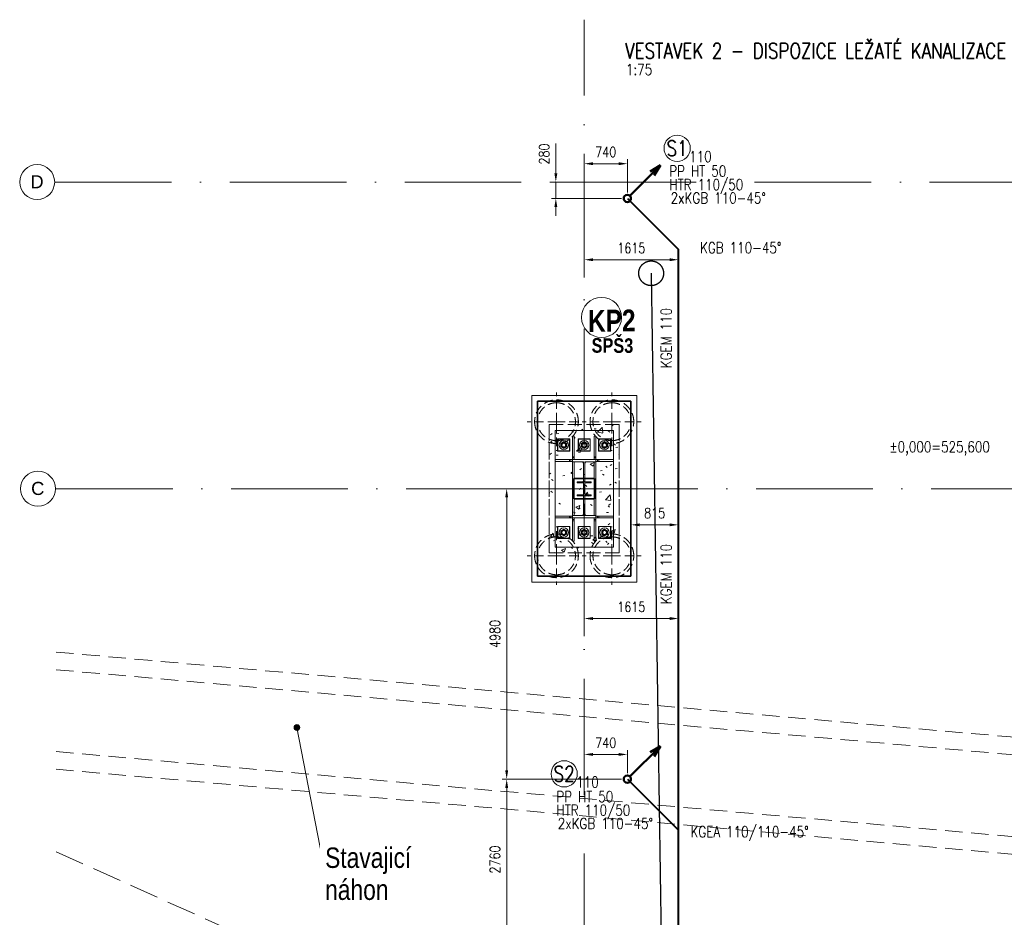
# Model space of a CAD drawing. Header units: millimetres. Extents: x -34728 to 839610, y -480656 to 464976.
# Tile 31 of 69: x 114709 to 131590, y -20794 to -5398. Entities that reach past the tile are written whole.
import ezdxf
from ezdxf.enums import TextEntityAlignment as Align

# ---------------------------------------------------------------- set-up
doc = ezdxf.new("R2010")
doc.units = ezdxf.units.MM
for name, pattern in [('IMPORT-A_CARA_07', [700, 500, -200]), ('IMPORT-KANVPOVO', [2000, 700, -650, 0, -650]), ('Rebar Cover Lines', [320.04, 160.02, -160.02]), ('Skryté 1_5', [220, 150, -70]), ('ČERCHOVANÁ', [25.4, 12.7, -6.35, 0, -6.35]), ('Čerchovaná 20mm', [3000, 2000, -500, 0, -500]), ('Čárka', [635, 317.5, -317.5]), ('Čárkovaná 3mm_mezera 1_5', [450, 300, -150])]:
    doc.linetypes.add(name, pattern=pattern)
doc.layers.get('0').update_dxf_attribs({"color": 9})
doc.layers.get('Defpoints').update_dxf_attribs({"color": 140})
for name, color, linetype, lineweight in [('!KANAL TRASA', 160, 'G_POTR_627_PN', 30), ('05_ŠRAFY', 253, 'Continuous', 9), ('06_KÓTY', 9, 'Continuous', 9), ('09_SANITA', 5, 'Continuous', 9), ('11542_003_OK-HALA_TaO-1_ET_R01_AciS_2025-04-14_sloupy_dwg', 9, 'Continuous', 9), ('_KANAL TRASA 1', 10, 'IMPORT-KANVPOVO', 70), ('CA_NEVHRA', 9, 'Skryté 1_5', 9), ('CA_OSY', 9, 'ČERCHOVANÁ', 9), ('CA_POHHRA25', 9, 'Continuous', 13), ('CA_TEXT25', 9, 'Continuous', 9), ('CA_TEXT35', 9, 'Continuous', 9), ('CA_ZAKLADY25', 9, 'Continuous', 18), ('CKBUBLINY', 6, 'Continuous', 18), ('Konstrukční přípoje', 253, 'Continuous', 18), ('PL_KANAL', 240, 'Continuous', 40), ('PL_Z-stoupacky2', 2, 'Continuous', 50), ('SS_HALA_TaO-SLOUP', 9, 'Continuous', 9), ('TEXT25', 3, 'Continuous', 25), ('TEXT35', 1, 'Continuous', 35)]:
    doc.layers.add(name, color=color, linetype=linetype, lineweight=lineweight)
doc.styles.add('Arial_1', font='arial.ttf', dxfattribs={"height": 450})
doc.styles.add('Arial_3.5', font='arial.ttf', dxfattribs={"height": 3.5})
doc.styles.add('Arial_5', font='arial.ttf', dxfattribs={"width": 0.8, "height": 350})
doc.styles.add('ROMANS', font='romans', dxfattribs={"width": 0.8})
doc.linetypes.add('G_POTR_627_PN', pattern='A,0.5,-1,2,-6.5,[9,hpfmlin.shx,S=1,R=0,X=0,Y=0],-6.5,2,-1,0.5', length=20)
doc.dimstyles.new('T-50_(3.5)', dxfattribs={"dimscale": 50, "dimtxt": 3.5, "dimasz": 3, "dimexe": 1.5, "dimexo": 2, "dimgap": 0, "dimtad": 0, "dimdec": 1, "dimrnd": 1, "dimtxsty": 'ROMANS', "dimcen": 3, "dimclrd": 256, "dimclre": 256, "dimclrt": 256, "dimadec": 1, "dimazin": 2, "dimtfac": 0.714286, "dimtdec": 1, "dimtmove": 0, "dimatfit": 3, "dimldrblk": 'DOTSMALL', "dimfxl": 1, "dimtvp": 1.142857, "dimtolj": 1, "dimlwd": -1, "dimlwe": -1, "dimarcsym": 0})

# ---------------------------------------------------------------- blocks, each defined once
blk = doc.blocks.new('A$C1F353BCB')
at = {"layer": 'PL_Z-stoupacky2', "linetype": 'ByBlock', "ltscale": 10}
for p, q in [((-44, -44), (-567, -567)), ((-461, -390), (-567, -567)), ((-567, -567), (-390, -461))]:
    blk.add_line(p, q, dxfattribs=at)
blk.add_circle((0, 0), 62.5, dxfattribs=at)
blk = doc.blocks.new('*D186')
at = {"layer": '06_KÓTY', "transparency": 16777216}
for p, q in [((124387, -8363), (124387, -7793)), ((124977, -7868), (124537, -7868)), ((125127, -8363), (125127, -7793))]:
    blk.add_line(p, q, dxfattribs=at)
at = {"layer": '06_KÓTY', "lineweight": 35, "transparency": 16777216}
for points in [[(124537, -7843), (124537, -7893), (124387, -7868)], [(124977, -7843), (124977, -7893), (125127, -7868)]]:
    blk.add_solid(points, dxfattribs=at)
at = {"layer": 'Defpoints', "color": 0, "lineweight": 35, "transparency": 16777216}
for p in [(124387, -7868), (124387, -8463), (125127, -8463)]:
    blk.add_point(p, dxfattribs=at)
at = {"layer": '06_KÓTY', "transparency": 16777216, "insert": (124757, -7668), "char_height": 175, "attachment_point": 5, "style": 'ROMANS'}
blk.add_mtext('\\A1;740', dxfattribs=at)
blk = doc.blocks.new('_DotSmall')
at = {"color": 0, "linetype": 'ByBlock', "const_width": 0.5}
blk.add_lwpolyline([(-0.0625, 0, 1), (0.0625, 0, 1)], format="xyb", close=True, dxfattribs=at)
blk = doc.blocks.new('*D187')
at = {"layer": '06_KÓTY', "transparency": 16777216}
for p, q in [((123901, -8033), (123901, -7523)), ((125027, -8183), (123826, -8183)), ((123901, -8463), (123901, -8183)), ((125027, -8463), (123826, -8463)), ((123901, -8613), (123901, -8763))]:
    blk.add_line(p, q, dxfattribs=at)
at = {"layer": '06_KÓTY', "lineweight": 35, "transparency": 16777216}
for points in [[(123876, -8033), (123926, -8033), (123901, -8183)], [(123876, -8613), (123926, -8613), (123901, -8463)]]:
    blk.add_solid(points, dxfattribs=at)
at = {"layer": 'Defpoints', "color": 0, "lineweight": 35, "transparency": 16777216}
for p in [(123901, -8183), (125127, -8183), (125127, -8463)]:
    blk.add_point(p, dxfattribs=at)
at = {"layer": '06_KÓTY', "transparency": 16777216, "insert": (123701, -7703), "char_height": 175, "attachment_point": 5, "rotation": 90, "style": 'ROMANS'}
blk.add_mtext('\\A1;280', dxfattribs=at)
blk = doc.blocks.new('*D188')
at = {"layer": '06_KÓTY', "transparency": 16777216}
for p, q in [((124387, -9821), (124387, -9440)), ((126002, -9821), (126002, -9440)), ((125852, -9515), (124537, -9515))]:
    blk.add_line(p, q, dxfattribs=at)
at = {"layer": '06_KÓTY', "lineweight": 35, "transparency": 16777216}
for points in [[(124537, -9490), (124537, -9540), (124387, -9515)], [(125852, -9490), (125852, -9540), (126002, -9515)]]:
    blk.add_solid(points, dxfattribs=at)
at = {"layer": 'Defpoints', "color": 0, "lineweight": 35, "transparency": 16777216}
for p in [(124387, -9515), (124387, -9921), (126002, -9921)]:
    blk.add_point(p, dxfattribs=at)
at = {"layer": '06_KÓTY', "transparency": 16777216, "insert": (125194, -9315), "char_height": 175, "attachment_point": 5, "style": 'ROMANS'}
blk.add_mtext('\\A1;1615', dxfattribs=at)
blk = doc.blocks.new('*D189')
at = {"layer": '06_KÓTY', "transparency": 16777216}
for p, q in [((124387, -15974), (124387, -15594)), ((125852, -15669), (124537, -15669)), ((126002, -15974), (126002, -15594))]:
    blk.add_line(p, q, dxfattribs=at)
at = {"layer": '06_KÓTY', "lineweight": 35, "transparency": 16777216}
for points in [[(124537, -15644), (124537, -15694), (124387, -15669)], [(125852, -15644), (125852, -15694), (126002, -15669)]]:
    blk.add_solid(points, dxfattribs=at)
at = {"layer": 'Defpoints', "color": 0, "lineweight": 35, "transparency": 16777216}
for p in [(124387, -15669), (124387, -16074), (126002, -16074)]:
    blk.add_point(p, dxfattribs=at)
at = {"layer": '06_KÓTY', "transparency": 16777216, "insert": (125194, -15469), "char_height": 175, "attachment_point": 5, "style": 'ROMANS'}
blk.add_mtext('\\A1;1615', dxfattribs=at)
blk = doc.blocks.new('*D190')
at = {"layer": '06_KÓTY', "transparency": 16777216}
for p, q in [((125187, -14052), (125187, -13987)), ((126002, -14052), (126002, -13987)), ((125337, -14062), (125852, -14062))]:
    blk.add_line(p, q, dxfattribs=at)
at = {"layer": '06_KÓTY', "lineweight": 35, "transparency": 16777216}
for points in [[(125337, -14037), (125337, -14087), (125187, -14062)], [(125852, -14037), (125852, -14087), (126002, -14062)]]:
    blk.add_solid(points, dxfattribs=at)
at = {"layer": 'Defpoints', "color": 0, "lineweight": 35, "transparency": 16777216}
for p in [(125187, -14152), (126002, -14062), (126002, -14152)]:
    blk.add_point(p, dxfattribs=at)
at = {"layer": '06_KÓTY', "transparency": 16777216, "insert": (125594, -13862), "char_height": 175, "attachment_point": 5, "style": 'ROMANS'}
blk.add_mtext('\\A1;815', dxfattribs=at)
blk = doc.blocks.new('*D191')
at = {"layer": '06_KÓTY', "transparency": 16777216}
for p, q in [((124387, -18324), (124387, -17925)), ((124977, -18000), (124537, -18000)), ((125127, -18324), (125127, -17925))]:
    blk.add_line(p, q, dxfattribs=at)
at = {"layer": '06_KÓTY', "lineweight": 35, "transparency": 16777216}
for points in [[(124537, -17975), (124537, -18025), (124387, -18000)], [(124977, -17975), (124977, -18025), (125127, -18000)]]:
    blk.add_solid(points, dxfattribs=at)
at = {"layer": 'Defpoints', "color": 0, "lineweight": 35, "transparency": 16777216}
for p in [(124387, -18000), (124387, -18424), (125127, -18424)]:
    blk.add_point(p, dxfattribs=at)
at = {"layer": '06_KÓTY', "transparency": 16777216, "insert": (124757, -17800), "char_height": 175, "attachment_point": 5, "style": 'ROMANS'}
blk.add_mtext('\\A1;740', dxfattribs=at)
blk = doc.blocks.new('*D196')
at = {"layer": '06_KÓTY', "transparency": 16777216}
for p, q in [((125027, -13443), (122983, -13443)), ((123058, -18273), (123058, -13593)), ((125027, -18423), (122983, -18423))]:
    blk.add_line(p, q, dxfattribs=at)
at = {"layer": '06_KÓTY', "lineweight": 35, "transparency": 16777216}
for points in [[(123033, -13593), (123083, -13593), (123058, -13443)], [(123033, -18273), (123083, -18273), (123058, -18423)]]:
    blk.add_solid(points, dxfattribs=at)
at = {"layer": 'Defpoints', "color": 0, "lineweight": 35, "transparency": 16777216}
for p in [(123058, -13443), (125127, -13443), (125127, -18423)]:
    blk.add_point(p, dxfattribs=at)
at = {"layer": '06_KÓTY', "transparency": 16777216, "insert": (122858, -15933), "char_height": 175, "attachment_point": 5, "rotation": 90, "style": 'ROMANS'}
blk.add_mtext('\\A1;4980', dxfattribs=at)
blk = doc.blocks.new('*D197')
at = {"layer": '06_KÓTY', "transparency": 16777216}
for p, q in [((125027, -18423), (122983, -18423)), ((123058, -18573), (123058, -21033)), ((125027, -21183), (122983, -21183))]:
    blk.add_line(p, q, dxfattribs=at)
at = {"layer": '06_KÓTY', "lineweight": 35, "transparency": 16777216}
for points in [[(123033, -18573), (123083, -18573), (123058, -18423)], [(123033, -21033), (123083, -21033), (123058, -21183)]]:
    blk.add_solid(points, dxfattribs=at)
at = {"layer": 'Defpoints', "color": 0, "lineweight": 35, "transparency": 16777216}
for p in [(125127, -18423), (123058, -21183), (125127, -21183)]:
    blk.add_point(p, dxfattribs=at)
at = {"layer": '06_KÓTY', "transparency": 16777216, "insert": (122858, -19803), "char_height": 175, "attachment_point": 5, "rotation": 90, "style": 'ROMANS'}
blk.add_mtext('\\A1;2760', dxfattribs=at)
blk = doc.blocks.new('pilota 600 mm - D_750_650-V3-ZÁKLADY HALY _ DPS')
at = {"layer": 'CA_NEVHRA'}
for p, q in [((0, 0), (0, 500)), ((0, 0), (-500, 0)), ((0, 0), (0, -50)), ((0, 0), (500, 0)), ((0, -50), (0, -500))]:
    blk.add_line(p, q, dxfattribs=at)
blk = doc.blocks.new('pilota 600 mm - D_750_650-V4-ZÁKLADY HALY _ DPS')
at = {"layer": 'CA_NEVHRA'}
for p, q in [((0, 50), (0, 500)), ((0, 0), (0, 50)), ((0, 0), (-500, 0)), ((0, 0), (500, 0)), ((0, 0), (0, -500))]:
    blk.add_line(p, q, dxfattribs=at)
blk = doc.blocks.new('M_Šroub HPM-E - 64_E-1759689-ZÁKLADY HALY _ DPS')
at = {"layer": 'Konstrukční přípoje'}
for p, q in [((100, 100), (-100, 100)), ((-100, 100), (-100, -100)), ((-100, -100), (-100, 100)), ((-100, 100), (100, 100)), ((0, 58), (-50, 29)), ((0, 58), (-50, 29)), ((-50, 29), (0, 58)), ((0, 58), (-50, 29)), ((-50, 29), (-50, -29)), ((-50, 29), (-50, -29)), ((-50, -29), (-50, 29)), ((-50, 29), (-50, -29)), ((50, 29), (0, 58)), ((50, 29), (0, 58)), ((0, 58), (50, 29)), ((50, 29), (0, 58)), ((50, -29), (50, 29)), ((50, -29), (50, 29)), ((50, 29), (50, -29)), ((50, -29), (50, 29)), ((100, -100), (100, 100)), ((100, 100), (100, -100)), ((-100, -100), (100, -100)), ((100, -100), (-100, -100)), ((-50, -29), (0, -58)), ((-50, -29), (0, -58)), ((0, -58), (-50, -29)), ((-50, -29), (0, -58)), ((0, -58), (50, -29)), ((0, -58), (50, -29)), ((50, -29), (0, -58)), ((0, -58), (50, -29))]:
    blk.add_line(p, q, dxfattribs=at)
for radius, start, end in [(80, 360, 180), (80, 0, 180), (80, 360, 180), (80, 0, 180), (32, 0, 180), (32, 360, 180), (32, 0, 180), (32, 0, 180), (32, 0, 180), (32, 0, 180), (32, 0, 180), (32, 0, 180), (80, 180, 360), (80, 180, 360), (80, 180, 360), (80, 180, 360), (32, 180, 360), (32, 180, 360), (32, 180, 360), (32, 180, 360), (32, 180, 360), (32, 180, 360), (32, 180, 360), (32, 180, 360)]:
    blk.add_arc((0, 0), radius, start, end, dxfattribs=at)
blk = doc.blocks.new('M_Šroub HPM-E - 64_E-1789374-ZÁKLADY HALY _ DPS')
at = {"layer": 'Konstrukční přípoje'}
for p, q in [((100, 100), (-100, 100)), ((-100, 100), (-100, -100)), ((-100, -100), (-100, 100)), ((-100, 100), (100, 100)), ((0, 58), (-50, 29)), ((0, 58), (-50, 29)), ((-50, 29), (0, 58)), ((0, 58), (-50, 29)), ((-50, 29), (-50, -29)), ((-50, 29), (-50, -29)), ((-50, -29), (-50, 29)), ((-50, 29), (-50, -29)), ((50, 29), (0, 58)), ((50, 29), (0, 58)), ((0, 58), (50, 29)), ((50, 29), (0, 58)), ((50, -29), (50, 29)), ((50, -29), (50, 29)), ((50, 29), (50, -29)), ((50, -29), (50, 29)), ((100, -100), (100, 100)), ((100, 100), (100, -100)), ((-100, -100), (100, -100)), ((100, -100), (-100, -100)), ((-50, -29), (0, -58)), ((-50, -29), (0, -58)), ((0, -58), (-50, -29)), ((-50, -29), (0, -58)), ((0, -58), (50, -29)), ((0, -58), (50, -29)), ((50, -29), (0, -58)), ((0, -58), (50, -29))]:
    blk.add_line(p, q, dxfattribs=at)
for radius, start, end in [(80, 0, 180), (80, 0, 180), (80, 180, 360), (80, 180, 0), (32, 0, 180), (32, 0, 180), (32, 0, 180), (32, 0, 180), (32, 0, 180), (32, 0, 180), (32, 180, 360), (32, 180, 360), (32, 180, 360), (32, 180, 0), (32, 180, 360), (32, 180, 360)]:
    blk.add_arc((0, 0), radius, start, end, dxfattribs=at)
blk = doc.blocks.new('Osnova - Bublina osnovy 12mm-4850-ZÁKLADY HALY _ DPS')
at = {"layer": 'CA_TEXT35'}
blk.add_circle((0, 0), 6, dxfattribs=at)
blk = doc.blocks.new('A$C658d4861')
at = {"layer": 'CA_TEXT25'}
h = blk.add_hatch(color=9, dxfattribs=at)
edge = h.paths.add_edge_path()
edge.add_arc((-4925, 16645), 50, 0, 360)
at = {"layer": 'CA_ZAKLADY25', "linetype": 'Rebar Cover Lines', "lineweight": 9}
h = blk.add_hatch(dxfattribs=at)
h.set_pattern_fill('FP_1', color=256, style=0, pattern_type=2)
h.set_pattern_definition([(50, (-53770.05, -7749.9), (728.7365, -63.756), [76.2, -838.2]), (355, (-53770.05, -7749.9), (-140.972, 764.228), [60.96, -670.56]), (100.451, (-53709.3, -7755.2), (587.77, 700.467), [64.76, -712.36]), (46.184, (-53770.05, -7546.7), (1084.316, -168.171), [114.3, -1257.3]), (96.636, (-53679.7, -7560.7), (949.61, 989.71), [97.14, -1068.54]), (351.184, (-53770, -7546.7), (949.62, 989.701), [91.44, -1005.84]), (21, (-53668.45, -7597.5), (606.458, -409.0606), [76.2, -838.2]), (326, (-53668.45, -7597.5), (247.208, 736.753), [60.96, -670.56]), (71.451, (-53617.9, -7631.56), (853.668, 327.6855), [64.76, -712.36]), (37.5, (-53770.05, -7749.87), (12.3547, 338.2201), [33.528, -628.904, 33.528, -647.192, -673.1]), (37.5, (-53770.05, -7749.87), (12.3547, 338.2201), [-1343.152, 33.528, -639.572]), (7.5, (-53770.05, -7749.87), (267.2789, 400.7221), [33.528, -354.584, 33.528, -613.664, -256.54]), (7.5, (-53770.05, -7749.87), (267.2789, 400.7221), [-1035.304, 33.528, -223.012]), (327.5, (-53996.62, -7749.87), (542.3633, -22.9153), [33.528, -220.472, 33.528, -758.952, -1051.56]), (327.5, (-53996.62, -7749.87), (542.3633, -22.9153), [-1046.48, 33.528, -1018.032]), (317.5, (-54098.2, -7749.87), (592.517, 101.707), [33.528, -296.672, 33.528, -492.76, -746.76]), (317.5, (-54098.2, -7749.87), (592.517, 101.707), [-856.488, 33.528, -713.232])])
h.paths.add_polyline_path([(600, 19640), (600, 21840), (-600, 21840), (-600, 19640)])
at = {"layer": '11542_003_OK-HALA_TaO-1_ET_R01_AciS_2025-04-14_sloupy_dwg'}
for p, q in [((200, 21240), (-200, 21240)), ((-200, 21240), (-200, 21200)), ((-200, 21200), (-10, 21200)), ((-10, 21200), (-10, 20280)), ((10, 20280), (10, 21200)), ((10, 21200), (200, 21200)), ((200, 21200), (200, 21240)), ((-10, 20280), (-200, 20280)), ((-200, 20280), (-200, 20240)), ((200, 20280), (10, 20280)), ((200, 20240), (200, 20280)), ((-200, 20240), (200, 20240))]:
    blk.add_line(p, q, dxfattribs=at)
at = {"layer": '_KANAL TRASA 1', "color": 7, "linetype": 'IMPORT-A_CARA_07', "lineweight": 18}
blk.add_line((-9053, 14512), (12020, 5053), dxfattribs=at)
at = {"layer": 'CA_NEVHRA'}
for centre, radius, start, end in [((-475, 21890), 375, 0, 180), ((-475, 21890), 375, 0, 180), ((-475, 21890), 325, 90, 270), ((-475, 21890), 325, 90, 270), ((-475, 21890), 325, 270, 90), ((-475, 21890), 325, 270, 90), ((475, 21890), 375, 0, 180), ((475, 21890), 375, 0, 180), ((475, 21890), 325, 90, 270), ((475, 21890), 325, 90, 270), ((475, 21890), 325, 270, 90), ((475, 21890), 325, 270, 90), ((-475, 21890), 375, 180, 0), ((-475, 21890), 375, 180, 0), ((475, 21890), 375, 180, 0), ((475, 21890), 375, 180, 0), ((-475, 19590), 375, 0, 180), ((-475, 19590), 375, 0, 180), ((475, 19590), 375, 0, 180), ((475, 19590), 375, 0, 180), ((-475, 19590), 325, 90, 270), ((-475, 19590), 325, 90, 270), ((-475, 19590), 325, 270, 90), ((-475, 19590), 325, 270, 90), ((475, 19590), 325, 90, 270), ((475, 19590), 325, 90, 270), ((475, 19590), 325, 270, 90), ((475, 19590), 325, 270, 90), ((-475, 19590), 375, 180, 0), ((-475, 19590), 375, 180, 0), ((475, 19590), 375, 180, 0), ((475, 19590), 375, 180, 0)]:
    blk.add_arc(centre, radius, start, end, dxfattribs=at)
at = {"layer": 'CA_OSY', "linetype": 'Čerchovaná 20mm'}
for p, q in [((0, -2518), (0, 28785)), ((-9078, 26000), (18822, 26000)), ((-9053, 20740), (18822, 20740))]:
    blk.add_line(p, q, dxfattribs=at)
at = {"layer": 'CA_POHHRA25', "linetype": 'Čárkovaná 3mm_mezera 1_5'}
for p, q in [((-9053, 17939), (17790, 15551)), ((-9053, 17637), (17764, 15252)), ((-9053, 16232), (17663, 13856)), ((-9053, 15931), (17637, 13557))]:
    blk.add_line(p, q, dxfattribs=at)
at = {"layer": 'CA_TEXT25', "color": 9}
blk.add_line((-4925, 16645), (-4492, 14412), dxfattribs=at)
blk.add_circle((-4925, 16645), 50, dxfattribs=at)
at = {"layer": 'CA_ZAKLADY25', "lineweight": 9}
for p, q in [((-900, 19140), (-900, 22340)), ((-900, 22340), (900, 22340)), ((900, 22340), (-900, 22340)), ((-900, 22340), (-900, 19140)), ((900, 22340), (900, 19140)), ((900, 19140), (900, 22340)), ((900, 19140), (-900, 19140)), ((-900, 19140), (900, 19140))]:
    blk.add_line(p, q, dxfattribs=at)
at = {"layer": 'CA_ZAKLADY25', "lineweight": 25}
for p, q in [((800, 22240), (-800, 22240)), ((-800, 22240), (-800, 19240)), ((-800, 19240), (-800, 22240)), ((-800, 22240), (800, 22240)), ((800, 19240), (800, 22240)), ((800, 22240), (800, 19240)), ((-175, 20915), (175, 20915)), ((-175, 20565), (-175, 20915)), ((175, 20915), (-175, 20915)), ((-175, 20915), (-175, 20565)), ((175, 20915), (175, 20565)), ((175, 20565), (175, 20915)), ((175, 20565), (-175, 20565)), ((-175, 20565), (175, 20565)), ((-800, 19240), (800, 19240)), ((800, 19240), (-800, 19240))]:
    blk.add_line(p, q, dxfattribs=at)
at = {"layer": 'CA_ZAKLADY25', "linetype": 'Rebar Cover Lines', "lineweight": 9}
for p, q in [((-600, 21840), (600, 21840)), ((-600, 19640), (-600, 21840)), ((-600, 21840), (-600, 19640)), ((600, 21840), (-600, 21840)), ((600, 21840), (600, 19640)), ((600, 19640), (600, 21840)), ((600, 19640), (-600, 19640)), ((-600, 19640), (600, 19640))]:
    blk.add_line(p, q, dxfattribs=at)
at = {"layer": 'SS_HALA_TaO-SLOUP'}
for p, q in [((-500, 19740), (-500, 21740)), ((-500, 21740), (-500, 19740)), ((-500, 21740), (500, 21740)), ((500, 21740), (-500, 21740)), ((-200, 21640), (-170, 21640)), ((-170, 21640), (-200, 21640)), ((-200, 21640), (-200, 21290)), ((-200, 21270), (-200, 21640)), ((-170, 21290), (-170, 21640)), ((-170, 21640), (-170, 21270)), ((170, 21640), (170, 21290)), ((170, 21270), (170, 21640)), ((170, 21640), (200, 21640)), ((170, 21640), (200, 21640)), ((200, 21290), (200, 21640)), ((200, 21640), (200, 21270)), ((500, 21740), (500, 19740)), ((500, 19740), (500, 21740)), ((-245, 21595), (-455, 21595)), ((-455, 21595), (-245, 21595)), ((-455, 21595), (-455, 21385)), ((-455, 21385), (-455, 21595)), ((-245, 21385), (-245, 21595)), ((-245, 21595), (-245, 21385)), ((105, 21595), (-105, 21595)), ((-105, 21595), (105, 21595)), ((-105, 21595), (-105, 21385)), ((-105, 21385), (-105, 21595)), ((105, 21385), (105, 21595)), ((105, 21595), (105, 21385)), ((455, 21595), (245, 21595)), ((245, 21595), (455, 21595)), ((245, 21595), (245, 21385)), ((245, 21385), (245, 21595)), ((455, 21385), (455, 21595)), ((455, 21595), (455, 21385)), ((-455, 21385), (-245, 21385)), ((-245, 21385), (-455, 21385)), ((-200, 21290), (-200, 21240)), ((-170, 21290), (-200, 21290)), ((-170, 21270), (-200, 21270)), ((-200, 21240), (-200, 21270)), ((-170, 21240), (-170, 21290)), ((-170, 21270), (-170, 21240)), ((-105, 21385), (105, 21385)), ((105, 21385), (-105, 21385)), ((200, 21290), (170, 21290)), ((170, 21290), (170, 21240)), ((170, 21240), (170, 21270)), ((170, 21270), (200, 21270)), ((200, 21240), (200, 21290)), ((200, 21270), (200, 21240)), ((245, 21385), (455, 21385)), ((455, 21385), (245, 21385)), ((-250, 21240), (-500, 21240)), ((-500, 21240), (-230, 21240)), ((-500, 21210), (-500, 21240)), ((-500, 21210), (-500, 21240)), ((-500, 21210), (-250, 21210)), ((-230, 21210), (-500, 21210)), ((-200, 21240), (-250, 21240)), ((-250, 21240), (-250, 21210)), ((-250, 21210), (-200, 21210)), ((-230, 21240), (-200, 21240)), ((-230, 21210), (-230, 21240)), ((-200, 21210), (-230, 21210)), ((-200, 21240), (-200, 21200)), ((200, 21240), (-200, 21240)), ((-170, 21240), (-200, 21240)), ((-170, 21240), (-200, 21240)), ((-200, 21210), (-200, 21240)), ((-200, 21210), (-200, 21240)), ((-200, 21200), (-10, 21200)), ((-170, 21200), (-200, 21200)), ((-200, 21200), (-200, 20280)), ((-170, 21200), (-200, 21200)), ((-200, 20280), (-200, 21200)), ((-200, 21199), (-30, 21199)), ((-30, 21199), (-200, 21199)), ((-200, 20281), (-200, 21199)), ((-200, 21199), (-200, 20281)), ((-170, 20280), (-170, 21200)), ((-170, 21200), (-170, 20280)), ((-30, 21199), (-10, 21179)), ((-10, 21179), (-30, 21199)), ((-10, 21200), (-10, 20280)), ((-10, 21179), (-10, 20301)), ((-10, 20301), (-10, 21179)), ((10, 21200), (200, 21200)), ((10, 20280), (10, 21200)), ((10, 21179), (30, 21199)), ((30, 21199), (10, 21179)), ((10, 20301), (10, 21179)), ((10, 21179), (10, 20301)), ((30, 21199), (200, 21199)), ((200, 21199), (30, 21199)), ((170, 21240), (200, 21240)), ((170, 21240), (200, 21240)), ((170, 21200), (170, 20280)), ((200, 21200), (170, 21200)), ((200, 21200), (170, 21200)), ((170, 20280), (170, 21200)), ((200, 21200), (200, 21240)), ((200, 21240), (230, 21240)), ((200, 21210), (200, 21240)), ((200, 21210), (200, 21240)), ((250, 21240), (200, 21240)), ((230, 21210), (200, 21210)), ((200, 21210), (250, 21210)), ((200, 20280), (200, 21200)), ((200, 21200), (200, 20280)), ((200, 21199), (200, 20281)), ((200, 20281), (200, 21199)), ((230, 21240), (500, 21240)), ((230, 21210), (230, 21240)), ((500, 21210), (230, 21210)), ((500, 21240), (250, 21240)), ((250, 21210), (250, 21240)), ((250, 21210), (500, 21210)), ((500, 21240), (500, 21210)), ((500, 21210), (500, 21240)), ((-120, 20860), (120, 20860)), ((120, 20860), (-120, 20860)), ((-120, 20843), (-120, 20860)), ((-120, 20860), (-120, 20843)), ((-26, 20843), (-120, 20843)), ((-120, 20843), (-26, 20843)), ((-5, 20658), (-5, 20822)), ((-5, 20822), (-5, 20658)), ((5, 20822), (5, 20658)), ((5, 20658), (5, 20822)), ((120, 20843), (26, 20843)), ((26, 20843), (120, 20843)), ((120, 20860), (120, 20843)), ((120, 20843), (120, 20860)), ((-120, 20637), (-26, 20637)), ((-26, 20637), (-120, 20637)), ((-120, 20620), (-120, 20637)), ((-120, 20637), (-120, 20620)), ((120, 20620), (-120, 20620)), ((-120, 20620), (120, 20620)), ((26, 20637), (120, 20637)), ((120, 20637), (26, 20637)), ((120, 20637), (120, 20620)), ((120, 20620), (120, 20637)), ((-500, 20240), (-500, 20270)), ((-500, 20270), (-500, 20240)), ((-250, 20270), (-500, 20270)), ((-500, 20270), (-230, 20270)), ((-200, 20270), (-250, 20270)), ((-250, 20270), (-250, 20240)), ((-230, 20270), (-230, 20240)), ((-230, 20270), (-200, 20270)), ((-30, 20281), (-200, 20281)), ((-200, 20281), (-30, 20281)), ((-10, 20280), (-200, 20280)), ((-200, 20280), (-200, 20240)), ((-200, 20280), (-170, 20280)), ((-170, 20280), (-200, 20280)), ((-200, 20270), (-200, 20240)), ((-200, 20270), (-200, 20240)), ((-10, 20301), (-30, 20281)), ((-30, 20281), (-10, 20301)), ((30, 20281), (10, 20301)), ((10, 20301), (30, 20281)), ((200, 20280), (10, 20280)), ((200, 20281), (30, 20281)), ((30, 20281), (200, 20281)), ((170, 20280), (200, 20280)), ((200, 20280), (170, 20280)), ((200, 20240), (200, 20280)), ((250, 20270), (200, 20270)), ((200, 20270), (200, 20240)), ((200, 20270), (200, 20240)), ((200, 20270), (230, 20270)), ((230, 20270), (230, 20240)), ((230, 20270), (500, 20270)), ((250, 20240), (250, 20270)), ((500, 20270), (250, 20270)), ((500, 20270), (500, 20240)), ((500, 20270), (500, 20240)), ((-500, 20240), (-250, 20240)), ((-230, 20240), (-500, 20240)), ((-245, 20095), (-455, 20095)), ((-455, 20095), (-245, 20095)), ((-455, 20095), (-455, 19885)), ((-455, 19885), (-455, 20095)), ((-250, 20240), (-200, 20240)), ((-245, 19885), (-245, 20095)), ((-245, 20095), (-245, 19885)), ((-200, 20240), (-230, 20240)), ((-200, 20240), (200, 20240)), ((-200, 20240), (-200, 20190)), ((-170, 20240), (-200, 20240)), ((-170, 20240), (-200, 20240)), ((-200, 20210), (-200, 20240)), ((-170, 20210), (-200, 20210)), ((-200, 19840), (-200, 20210)), ((-200, 20190), (-170, 20190)), ((-200, 20190), (-200, 19840)), ((-170, 20190), (-170, 20240)), ((-170, 20240), (-170, 20210)), ((-170, 20210), (-170, 19840)), ((-170, 19840), (-170, 20190)), ((105, 20095), (-105, 20095)), ((-105, 20095), (105, 20095)), ((-105, 20095), (-105, 19885)), ((-105, 19885), (-105, 20095)), ((105, 19885), (105, 20095)), ((105, 20095), (105, 19885)), ((170, 20210), (170, 20240)), ((170, 20240), (200, 20240)), ((170, 20240), (200, 20240)), ((170, 20240), (170, 20190)), ((170, 19840), (170, 20210)), ((170, 20210), (200, 20210)), ((170, 20190), (170, 19840)), ((170, 20190), (200, 20190)), ((200, 20240), (200, 20210)), ((200, 20190), (200, 20240)), ((200, 20240), (250, 20240)), ((230, 20240), (200, 20240)), ((200, 20210), (200, 19840)), ((200, 19840), (200, 20190)), ((500, 20240), (230, 20240)), ((455, 20095), (245, 20095)), ((245, 20095), (455, 20095)), ((245, 20095), (245, 19885)), ((245, 19885), (245, 20095)), ((250, 20240), (500, 20240)), ((455, 19885), (455, 20095)), ((455, 20095), (455, 19885)), ((-455, 19885), (-245, 19885)), ((-245, 19885), (-455, 19885)), ((-170, 19840), (-200, 19840)), ((-170, 19840), (-200, 19840)), ((-105, 19885), (105, 19885)), ((105, 19885), (-105, 19885)), ((200, 19840), (170, 19840)), ((170, 19840), (200, 19840)), ((245, 19885), (455, 19885)), ((455, 19885), (245, 19885)), ((500, 19740), (-500, 19740)), ((-500, 19740), (500, 19740))]:
    blk.add_line(p, q, dxfattribs=at)
for centre, radius, start, end in [((-350, 21490), 45, 0, 180), ((-350, 21490), 45, 0, 180), ((-350, 21490), 45, 180, 0), ((-350, 21490), 45, 180, 0), ((-350, 21490), 35, 0, 180), ((-350, 21490), 35, 0, 180), ((-350, 21490), 35, 180, 0), ((-350, 21490), 35, 180, 0), ((0, 21490), 45, 0, 180), ((0, 21490), 45, 0, 180), ((0, 21490), 45, 180, 0), ((0, 21490), 45, 180, 0), ((0, 21490), 35, 0, 180), ((0, 21490), 35, 0, 180), ((0, 21490), 35, 180, 0), ((0, 21490), 35, 180, 0), ((350, 21490), 45, 0, 180), ((350, 21490), 45, 0, 180), ((350, 21490), 45, 180, 0), ((350, 21490), 45, 180, 0), ((350, 21490), 35, 0, 180), ((350, 21490), 35, 0, 180), ((350, 21490), 35, 180, 0), ((350, 21490), 35, 180, 0), ((-26, 20822), 21, 0, 90), ((-26, 20822), 21, 0, 90), ((26, 20822), 21, 90, 180), ((26, 20822), 21, 90, 180), ((-26, 20658), 21, 270, 0), ((-26, 20658), 21, 270, 0), ((26, 20658), 21, 180, 270), ((26, 20658), 21, 180, 270), ((-350, 19990), 45, 0, 180), ((-350, 19990), 45, 0, 180), ((-350, 19990), 45, 180, 0), ((-350, 19990), 45, 180, 0), ((-350, 19990), 35, 0, 180), ((-350, 19990), 35, 0, 180), ((-350, 19990), 35, 180, 0), ((-350, 19990), 35, 180, 0), ((0, 19990), 45, 0, 180), ((0, 19990), 45, 0, 180), ((0, 19990), 45, 180, 0), ((0, 19990), 45, 180, 0), ((0, 19990), 35, 0, 180), ((0, 19990), 35, 0, 180), ((0, 19990), 35, 180, 0), ((0, 19990), 35, 180, 0), ((350, 19990), 45, 0, 180), ((350, 19990), 45, 0, 180), ((350, 19990), 45, 180, 0), ((350, 19990), 45, 180, 0), ((350, 19990), 35, 0, 180), ((350, 19990), 35, 0, 180), ((350, 19990), 35, 180, 0), ((350, 19990), 35, 180, 0)]:
    blk.add_arc(centre, radius, start, end, dxfattribs=at)
at = {"layer": 'CA_NEVHRA'}
for name, p in [('pilota 600 mm - D_750_650-V3-ZÁKLADY HALY _ DPS', (-475, 21890)), ('pilota 600 mm - D_750_650-V4-ZÁKLADY HALY _ DPS', (-475, 19590))]:
    blk.add_blockref(name, p, dxfattribs=at)
at = {"layer": 'CA_NEVHRA', "rotation": 180}
for name, p in [('pilota 600 mm - D_750_650-V4-ZÁKLADY HALY _ DPS', (475, 21890)), ('pilota 600 mm - D_750_650-V3-ZÁKLADY HALY _ DPS', (475, 19590))]:
    blk.add_blockref(name, p, dxfattribs=at)
at = {"layer": 'CA_TEXT35', "xscale": 49.99999999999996, "yscale": 49.99999999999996, "zscale": 49.99999999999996, "rotation": 270}
for p in [(-9378, 26000), (-9365, 20740)]:
    blk.add_blockref('Osnova - Bublina osnovy 12mm-4850-ZÁKLADY HALY _ DPS', p, dxfattribs=at)
at = {"layer": 'Konstrukční přípoje'}
for name, p in [('M_Šroub HPM-E - 64_E-1759689-ZÁKLADY HALY _ DPS', (-350, 21490)), ('M_Šroub HPM-E - 64_E-1759689-ZÁKLADY HALY _ DPS', (0, 21490)), ('M_Šroub HPM-E - 64_E-1759689-ZÁKLADY HALY _ DPS', (350, 21490)), ('M_Šroub HPM-E - 64_E-1789374-ZÁKLADY HALY _ DPS', (-350, 19990)), ('M_Šroub HPM-E - 64_E-1789374-ZÁKLADY HALY _ DPS', (0, 19990)), ('M_Šroub HPM-E - 64_E-1789374-ZÁKLADY HALY _ DPS', (350, 19990))]:
    blk.add_blockref(name, p, dxfattribs=at)
at = {"layer": 'CA_TEXT25', "insert": (-4442, 14587), "char_height": 350, "width": 1962.53, "attachment_point": 1, "style": 'Arial_5', "bg_fill": 3, "box_fill_scale": 1.25, "bg_fill_color": 256, "bg_fill_true_color": 13158600, "bg_fill_transparency": 0}
blk.add_mtext('Stavajicí ', dxfattribs=at)
at = {"layer": 'CA_TEXT35', "char_height": 225, "width": 276.58, "attachment_point": 1, "style": 'Arial_1', "bg_fill": 3, "box_fill_scale": 1.25, "bg_fill_color": 256, "bg_fill_true_color": 13158600, "bg_fill_transparency": 0}
for s, insert in [('\\fArial|b0|i0|c238|p34|;D', (-9495, 26118)), ('\\fArial|b0|i0|c238|p34|;C', (-9482, 20858))]:
    blk.add_mtext(s, dxfattribs=dict(at, insert=insert))
at = {"layer": 'CA_TEXT25', "insert": (-4442, 14038), "char_height": 350, "width": 1481.52, "attachment_point": 1, "style": 'Arial_5', "bg_fill": 3, "box_fill_scale": 1.25, "bg_fill_color": 256, "bg_fill_true_color": 13158600, "bg_fill_transparency": 0}
blk.add_mtext('náhon ', dxfattribs=at)

msp = doc.modelspace()

# ---------------------------------------------------------------- linework, layer by layer
at = {"layer": '!KANAL TRASA', "ltscale": 80}
msp.add_line((125534.93, -9747.62), (126004.99, -40993.83), dxfattribs=at)
at = {"layer": '!KANAL TRASA', "linetype": 'Čárka', "ltscale": 80}
msp.add_circle((125534.93, -9747.62), 212.5, dxfattribs=at)
at = {"layer": '09_SANITA', "color": 160}
msp.add_circle((124683.88, -10504.88), 343.15, dxfattribs=at)
at = {"layer": 'CKBUBLINY', "color": 5, "ltscale": 10, "transparency": 33554687}
for centre in [(125981.02, -7603.7), (124044.25, -18332.45)]:
    msp.add_circle(centre, 225, dxfattribs=at)
at = {"layer": 'PL_KANAL'}
for p, q in [((125126.86, -8463.11), (126001.86, -9338.11)), ((126001.86, -28027.25), (126001.86, -9338.11)), ((125126.86, -18424.11), (126001.86, -19299.11))]:
    msp.add_line(p, q, dxfattribs=at)

# ---------------------------------------------------------------- block references
at = {"layer": '05_ŠRAFY', "color": 200, "ltscale": 0.15, "rotation": 180}
for p in [(125126.86, -8463.11), (125126.86, -18423.11)]:
    msp.add_blockref('A$C1F353BCB', p, dxfattribs=at)

# ---------------------------------------------------------------- texts
at = {"layer": '09_SANITA', "color": 160, "attachment_point": 1, "style": 'Arial_3.5'}
for s, insert, char_height, rotation in [('\\pt4500;{\\fArial|b1|i0|c238|p34;\\W0.8;KP2}', (124450.23, -10378.15), 375, 0.683157), ('\\pt3000;{\\fArial|b1|i0|c238|p34;\\W0.8;SPŠ3}', (124514.68, -10858.93), 250, 359.606446)]:
    msp.add_mtext_dynamic_manual_height_columns(s, width=14550.3975, gutter_width=6250, heights=[0], dxfattribs=dict(at, insert=insert, char_height=char_height, rotation=rotation))
at = {"layer": 'Defpoints', "transparency": 33554687, "style": 'ROMANS', "width": 0.8}
msp.add_text('%%P0,000=525,600', height=187.5, dxfattribs=at).set_placement((130480.18, -12818.5), align=Align.CENTER)
at = {"layer": 'TEXT25', "style": 'ROMANS', "width": 0.8}
msp.add_text('1:75', height=187.5, dxfattribs=at).set_placement((125102.42, -6347.31))
at = {"layer": 'TEXT25', "color": 2, "transparency": 33554687, "style": 'ROMANS', "width": 0.8}
for p in [(126187.16, -7839.73), (124250.4, -18568.48)]:
    msp.add_text('110', height=187.5, dxfattribs=at).set_placement(p)
at = {"layer": 'TEXT25', "transparency": 33554687, "style": 'ROMANS', "width": 0.8}
for s, p in [('PP HT 50', (126334.12, -8088.71)), ('HTR 110/50', (126481.48, -8321)), ('2xKGB 110-45%%D ', (126737.82, -8549.52)), ('KGB 110-45%%D ', (127121.44, -9403.78)), ('PP HT 50', (124397.36, -18817.45)), ('HTR 110/50', (124544.72, -19049.74)), ('2xKGB 110-45%%D ', (124801.06, -19278.26))]:
    msp.add_text(s, height=187.5, dxfattribs=at).set_placement(p, align=Align.CENTER)
at = {"layer": 'TEXT35', "color": 4, "style": 'ROMANS', "width": 0.8}
msp.add_text('VESTAVEK 2 - DISPOZICE LEŽATÉ KANALIZACE ', height=262.5, dxfattribs=at).set_placement((125089.58, -6064.08))
at = {"layer": 'TEXT35', "transparency": 33554687, "style": 'ROMANS', "width": 0.8}
for s, p in [('S1', (125981.02, -7603.7)), ('S2', (124044.25, -18332.45))]:
    msp.add_text(s, height=262.5, dxfattribs=at).set_placement(p, align=Align.MIDDLE)

# ---------------------------------------------------------------- dimensions: what is measured, and where the dimension line sits
at = {"layer": '06_KÓTY'}
for p1, p2, distance, picture, middle in [((125126.86, -8463.11), (125126.86, -8183.24), 1225.38, '*D187', (123701.49, -7703.24)), ((125126.86, -8463.11), (124386.86, -8463.11), -594.77, '*D186', (124756.86, -7668.34)), ((126001.86, -9920.8), (124386.86, -9920.8), -405.38, '*D188', (125194.36, -9315.42)), ((125126.86, -18423.11), (125126.86, -13443.24), 2068.79, '*D196', (122858.07, -15933.18)), ((125186.86, -14152.33), (126001.86, -14152.33), 90.33, '*D190', (125594.36, -13861.99)), ((126001.86, -16074.42), (124386.86, -16074.42), -405.38, '*D189', (125194.36, -15469.04)), ((125126.86, -18424.11), (124386.86, -18424.11), -424.4, '*D191', (124756.86, -17799.72)), ((125126.86, -18423.11), (125126.86, -21183.25), -2068.79, '*D197', (122858.07, -19803.18))]:
    dim = msp.add_aligned_dim(p1=p1, p2=p2, distance=distance, dimstyle='T-50_(3.5)', dxfattribs=at)
    dim.commit()
    dim.dimension.update_dxf_attribs({"geometry": picture, "text_midpoint": middle})

# ---------------------------------------------------------------- next in the draw order: block references
at = {"color": 220, "lineweight": 35}
msp.add_blockref('A$C658d4861', (124386.86, -34183.25), dxfattribs=at)

# ---------------------------------------------------------------- next in the draw order: texts
at = {"layer": 'TEXT25', "transparency": 33554687, "style": 'ROMANS', "width": 0.8}
for p in [(125885.89, -10858.8), (125885.89, -14906.58)]:
    msp.add_text('KGEM 110', height=187.5, rotation=90, dxfattribs=at).set_placement(p, align=Align.CENTER)
msp.add_text('KGEA 110/110-45%%D ', height=187.5, dxfattribs=at).set_placement((127273.81, -19419.98), align=Align.CENTER)

doc.saveas('drawing.dxf')
